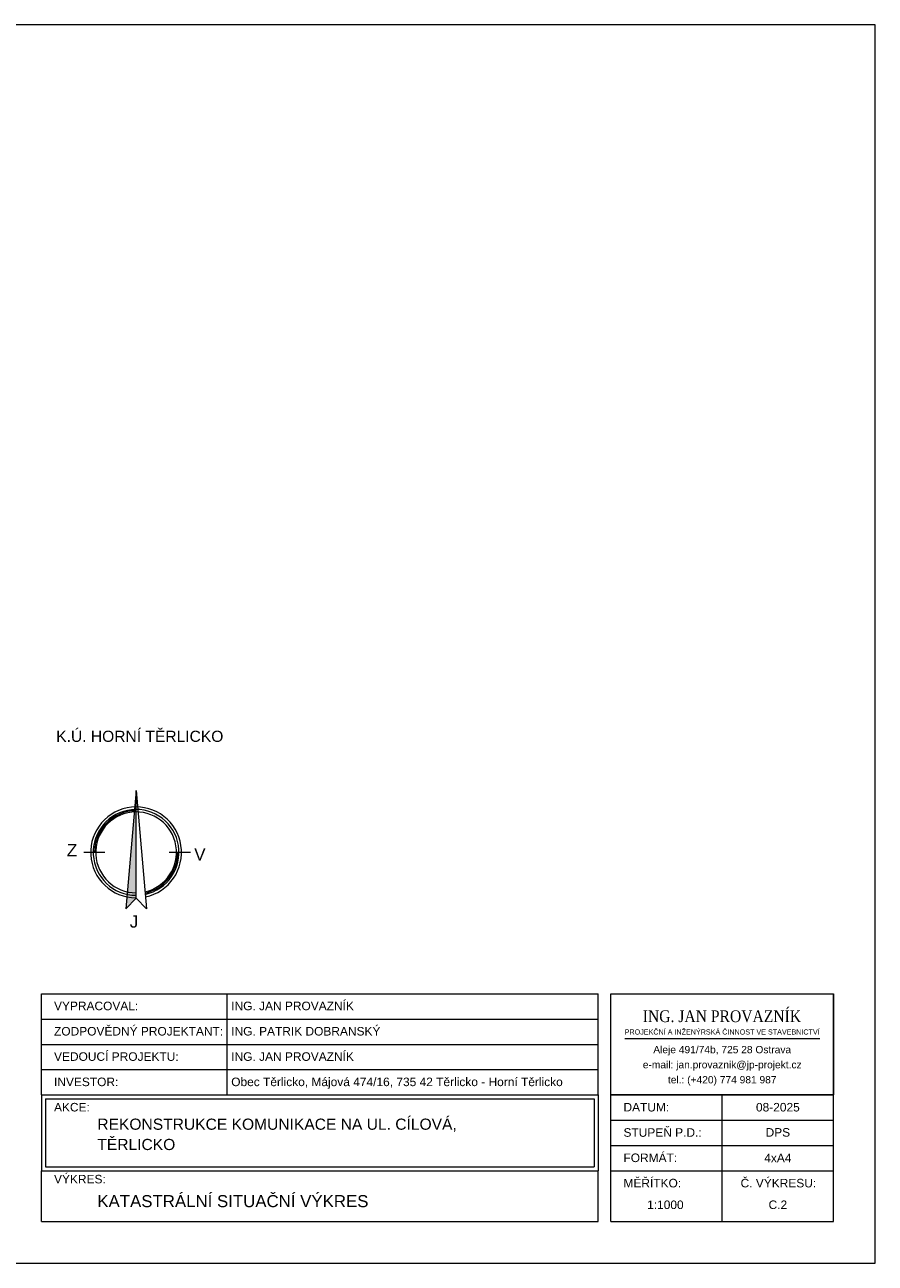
# Model space of a CAD drawing. Header units: metres. Extents: x -457134 to -456294, y -1111357 to -1111060.
# Tile 4 of 4: x -456498 to -456294, y -1111357 to -1111060. Entities that reach past the tile are written whole.
import ezdxf
from ezdxf.enums import TextEntityAlignment as Align

# ---------------------------------------------------------------- set-up
doc = ezdxf.new("R2010")
doc.units = ezdxf.units.M
doc.header["$MEASUREMENT"] = 0
for name, color, linetype, lineweight in [('RAMECEK', 7, 'Continuous', 0), ('RAZITKO', 7, 'Continuous', 0), ('SEVERKA', 7, 'Continuous', 13), ('výkres', 7, 'Continuous', 0)]:
    doc.layers.add(name, color=color, linetype=linetype, lineweight=lineweight)
doc.styles.add('ARIAL', font='arial.ttf')
doc.styles.add('Style-Arial', font='arial.ttf')
doc.styles.add('Style-Calibri', font='calibri.ttf')
doc.styles.add('Style-Garamond', font='GARABD.TTF')

msp = doc.modelspace()

# ---------------------------------------------------------------- linework, layer by layer
at = {"layer": 'RAMECEK', "ltscale": 0.25}
msp.add_line((-456294.149, -1111059.71), (-456304.15, -1111059.71), dxfattribs=at)
at = {"layer": 'RAMECEK', "ltscale": 0.25, "flags": 128}
msp.add_lwpolyline([(-457134.15, -1111356.71), (-456294.149, -1111356.71), (-456294.149, -1111059.71), (-457134.15, -1111059.71)], close=True, dxfattribs=at)
at = {"layer": 'RAZITKO', "color": 7, "lineweight": 13, "ltscale": 0.0008}
for p, q in [((-456494.15, -1111292.077), (-456360.603, -1111292.077)), ((-456494.15, -1111316.358), (-456494.15, -1111292.077)), ((-456449.685, -1111292.077), (-456449.685, -1111316.358)), ((-456360.603, -1111316.358), (-456360.603, -1111292.077)), ((-456357.568, -1111292.077), (-456304.15, -1111292.077)), ((-456304.15, -1111346.71), (-456304.15, -1111292.077)), ((-456494.15, -1111298.147), (-456360.603, -1111298.147)), ((-456494.15, -1111304.218), (-456360.603, -1111304.218)), ((-456494.15, -1111310.288), (-456360.603, -1111310.288)), ((-456357.568, -1111346.71), (-456357.568, -1111310.41)), ((-456494.15, -1111316.358), (-456494.15, -1111334.569)), ((-456494.15, -1111316.358), (-456360.603, -1111316.358)), ((-456493.193, -1111317.314), (-456361.559, -1111317.314)), ((-456493.193, -1111317.314), (-456493.193, -1111333.613)), ((-456361.559, -1111317.314), (-456361.559, -1111333.613)), ((-456360.603, -1111316.358), (-456360.603, -1111334.569)), ((-456357.568, -1111316.358), (-456304.15, -1111316.358)), ((-456330.859, -1111346.71), (-456330.859, -1111316.358)), ((-456357.568, -1111322.428), (-456304.15, -1111322.428)), ((-456357.568, -1111328.499), (-456304.15, -1111328.499)), ((-456494.15, -1111346.71), (-456494.15, -1111334.569)), ((-456494.15, -1111334.569), (-456360.603, -1111334.569)), ((-456493.193, -1111333.613), (-456361.559, -1111333.613)), ((-456360.603, -1111346.71), (-456360.603, -1111334.569)), ((-456357.568, -1111334.569), (-456304.15, -1111334.569)), ((-456494.15, -1111346.71), (-456360.603, -1111346.71)), ((-456357.568, -1111346.71), (-456304.15, -1111346.71)), ((-456357.568, -1111346.71), (-456304.15, -1111346.71))]:
    msp.add_line(p, q, dxfattribs=at)
at = {"layer": 'RAZITKO', "color": 5}
msp.add_line((-456354.242, -1111302.851), (-456307.461, -1111302.851), dxfattribs=at)
at = {"layer": 'RAZITKO', "color": 7, "lineweight": 13, "flags": 128}
msp.add_lwpolyline([(-456357.568, -1111292.077), (-456304.15, -1111292.077), (-456304.15, -1111316.358), (-456357.568, -1111316.358)], close=True, dxfattribs=at)
at = {"layer": 'SEVERKA', "ltscale": 0.8}
for p, q in [((-456471.433, -1111243.308), (-456473.904, -1111271.749)), ((-456471.433, -1111269.127), (-456471.433, -1111243.308)), ((-456471.433, -1111243.308), (-456468.963, -1111271.749)), ((-456471.433, -1111269.127), (-456471.433, -1111243.308)), ((-456478.916, -1111258.184), (-456484.009, -1111258.184)), ((-456458.423, -1111258.184), (-456463.516, -1111258.184)), ((-456473.904, -1111271.749), (-456471.433, -1111269.127)), ((-456468.963, -1111271.749), (-456471.433, -1111269.127))]:
    msp.add_line(p, q, dxfattribs=at)
at = {"layer": 'SEVERKA', "ltscale": 0.8, "flags": 128}
msp.add_lwpolyline([(-456473.904, -1111271.749), (-456471.433, -1111269.127), (-456471.433, -1111243.308)], close=True, dxfattribs=at)
at = {"layer": 'SEVERKA', "ltscale": 0.8}
for radius, start, end in [(10.896, 281.75151, 270), (10.291, 282.15257, 270), (9.985, 90, 180), (9.686, 282.60418, 270), (9.985, 282.37461, 360)]:
    msp.add_arc((-456471.433, -1111258.184), radius, start, end, dxfattribs=at)
at = {"layer": 'SEVERKA', "ltscale": 0.8, "extrusion": (0, 0, -1)}
msp.add_solid([(456473.904, -1111271.749), (456471.433, -1111269.127), (456471.433, -1111243.308)], dxfattribs=at)

# ---------------------------------------------------------------- texts
at = {"layer": 'RAZITKO', "color": 7, "lineweight": 13}
for s, height, style, p in [('ING. JAN PROVAZNÍK', 2.04872, 'Style-Arial', (-456448.616, -1111296.031)), ('VYPRACOVAL:', 2.04872, 'Style-Arial', (-456491.117, -1111296.031)), ('ZODPOVĚDNÝ PROJEKTANT:', 2.04872, 'ARIAL', (-456491.117, -1111302.101)), ('ING. PATRIK DOBRANSKÝ', 2.04872, 'ARIAL', (-456448.616, -1111302.101)), ('VEDOUCÍ PROJEKTU:', 2.04872, 'Style-Arial', (-456491.117, -1111308.172)), ('ING. JAN PROVAZNÍK', 2.04872, 'ARIAL', (-456448.616, -1111308.172)), ('INVESTOR:', 2.0487, 'Style-Arial', (-456491.117, -1111314.242)), ('AKCE:', 2.0487, 'Style-Arial', (-456491.117, -1111320.312)), ('DATUM:', 2.0487, 'Style-Arial', (-456354.535, -1111320.312)), ('STUPEŇ P.D.:', 2.04872, 'Style-Arial', (-456354.535, -1111326.383)), ('FORMÁT:', 2.0487, 'Style-Arial', (-456354.535, -1111332.453)), ('VÝKRES:', 2.0487, 'Style-Arial', (-456491.117, -1111337.567)), ('MĚŘÍTKO:', 2.0487, 'Style-Arial', (-456354.535, -1111338.523))]:
    msp.add_text(s, height=height, dxfattribs=dict(at, style=style)).set_placement(p)
at = {"layer": 'RAZITKO', "color": 7, "linetype": 'Continuous', "lineweight": 13, "style": 'Style-Garamond'}
msp.add_text('ING. JAN PROVAZNÍK', height=2.81908, dxfattribs=at).set_placement((-456330.923, -1111296.061), align=Align.TOP_CENTER)
at = {"layer": 'RAZITKO', "lineweight": 13, "style": 'ARIAL'}
msp.add_text('Obec Těrlicko, Májová 474/16, 735 42 Těrlicko - Horní Těrlicko', height=2.04872, dxfattribs=at).set_placement((-456448.616, -1111314.242))
at = {"layer": 'RAZITKO', "color": 7, "lineweight": 13, "style": 'Style-Arial'}
msp.add_text('Č. VÝKRESU:', height=2.04872, dxfattribs=at).set_placement((-456317.379, -1111338.523), align=Align.CENTER)
at = {"layer": 'RAZITKO', "color": 7, "linetype": 'Continuous', "lineweight": 13, "attachment_point": 2, "line_spacing_factor": 1.008048, "style": 'Style-Calibri'}
for s, insert, char_height in [('\\fArial|b0|i0|c238238|p39;PROJEKČNÍ A INŽENÝRSKÁ ČINNOST VE STAVEBNICTVÍ', (-456330.851, -1111300.63), 1.22973), ('\\fArial|b0|i0|c238238|p39;Aleje 491/74b, 725 28 Ostrava', (-456330.851, -1111304.6), 1.75166), ('\\fArial|b0|i0|c238238|p39;e-mail: jan.provaznik@jp-projekt.cz', (-456330.851, -1111308.213), 1.75166), ('\\fArial|b0|i0|c238238|p39;tel.: (+420) 774 981 987', (-456330.851, -1111311.827), 1.75166)]:
    msp.add_mtext(s, dxfattribs=dict(at, insert=insert, char_height=char_height))
at = {"layer": 'RAZITKO', "color": 0, "lineweight": 13, "insert": (-456317.504, -1111320.347), "char_height": 2.0487, "width": 26.70927, "attachment_point": 8, "rotation": 0, "style": 'ARIAL'}
msp.add_mtext('08-2025', dxfattribs=at)
at = {"layer": 'RAZITKO', "lineweight": 13, "insert": (-456317.504, -1111326.383), "char_height": 2.0487, "width": 26.70927, "attachment_point": 8, "rotation": 0, "line_spacing_factor": 0.72, "style": 'ARIAL'}
msp.add_mtext('DPS', dxfattribs=at)
at = {"layer": 'RAZITKO', "lineweight": 13, "char_height": 2.0487, "width": 26.70927, "attachment_point": 8, "style": 'ARIAL'}
for s, insert in [('4xA4', (-456317.504, -1111332.487)), ('C.2', (-456317.504, -1111343.742))]:
    msp.add_mtext(s, dxfattribs=dict(at, insert=insert))
at = {"layer": 'RAZITKO', "color": 7, "lineweight": 13, "insert": (-456344.483, -1111343.744), "char_height": 2.0487, "width": 26.70927, "attachment_point": 8, "style": 'ARIAL'}
msp.add_mtext('1:1000', dxfattribs=at)
at = {"layer": 'SEVERKA', "style": 'ARIAL', "width": 1}
for s, rotation, oblique, p in [('Z', 359.25527, 0, (-456488.07, -1111259.098)), ('V', 359.25527, 0, (-456457.535, -1111260.113)), ('J', 359.80679, 360, (-456472.963, -1111276.225))]:
    msp.add_text(s, height=2.941, rotation=rotation, dxfattribs=dict(at, oblique=oblique)).set_placement(p)
at = {"layer": 'výkres', "lineweight": 13, "style": 'ARIAL'}
for s, height, p in [('K.Ú. HORNÍ TĚRLICKO', 2.67653, (-456490.594, -1111231.682)), ('REKONSTRUKCE KOMUNIKACE NA UL. CÍLOVÁ,', 2.67653, (-456480.732, -1111324.703)), ('TĚRLICKO', 2.6765, (-456480.732, -1111329.569))]:
    msp.add_text(s, height=height, dxfattribs=at).set_placement(p)
msp.add_text('KATASTRÁLNÍ SITUAČNÍ VÝKRES', height=2.88889, rotation=360, dxfattribs=at).set_placement((-456480.732, -1111343.263))

doc.saveas('drawing.dxf')
